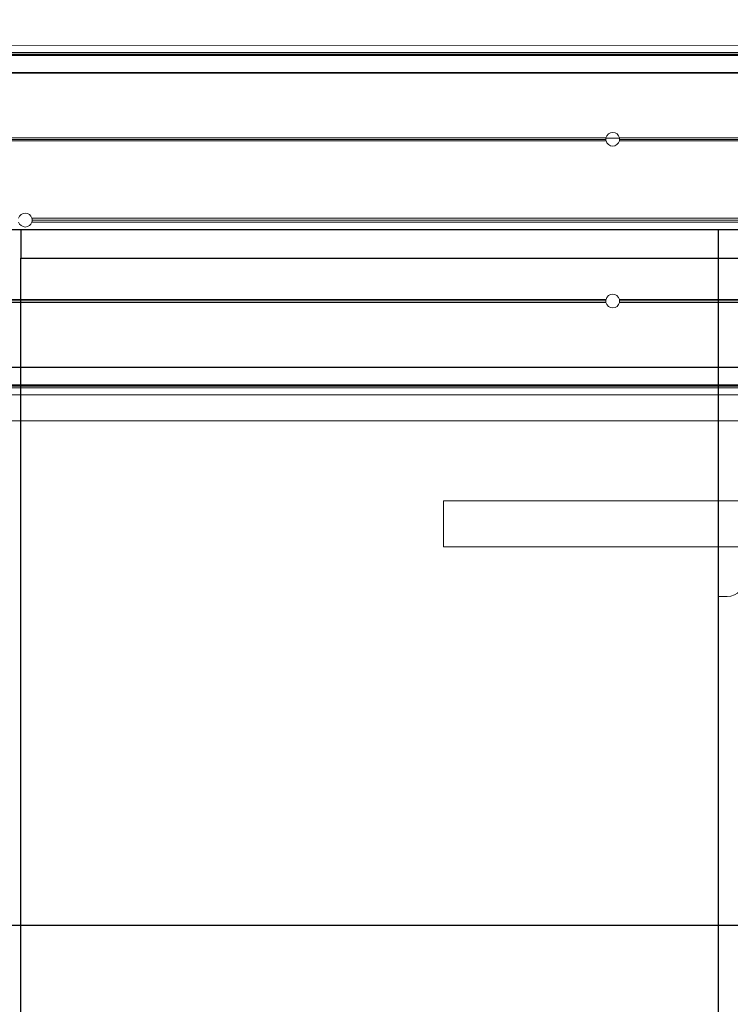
# Model space of a CAD drawing. Header units: feet. Extents: x 0 to 152508, y 0 to 59434.
# Tile 103 of 114: x 152351.877 to 152352.684, y 59421.001 to 59422.118. Entities that reach past the tile are written whole.
import ezdxf

# ---------------------------------------------------------------- set-up
doc = ezdxf.new("R2010")
doc.units = ezdxf.units.FT
doc.header["$LTSCALE"] = 0.1
doc.header["$MEASUREMENT"] = 0
for name, color, linetype, lineweight in [('Bridge plan$0$105523BL701 - SC_Scratch9', 252, 'Continuous', 0), ('Bridge plan$0$BR_P_Rail_Object', 251, 'Continuous', 30), ('Bridge plan$0$DR_P_Underdrain', 252, 'Continuous', 13), ('Bridge plan$0$SC_Scratch7', 252, 'Continuous', 0), ('Bridge plan$0$VG_P_Cells', 252, 'Continuous', 13)]:
    doc.layers.add(name, color=color, linetype=linetype, lineweight=lineweight)
doc.layers.add('Bridge plan$0$SC_Scratch9', color=252, linetype='Continuous', lineweight=0, transparency=0.6)

# ---------------------------------------------------------------- blocks, each defined once
blk = doc.blocks.new('Bridge plan$0$HIGH ST SCREENWALL_13 PANEL PLAN_2')
at = {"layer": 'Bridge plan$0$SC_Scratch7', "lineweight": 0}
for p, q in [((-36.3723122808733, 0.2305910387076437), (-32.38273692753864, 0.2304616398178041)), ((-32.55461195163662, 0.2191470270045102), (-34.31158020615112, 0.2192040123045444)), ((-32.55461192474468, 0.219967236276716), (-34.31155153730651, 0.2200242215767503)), ((-34.31151960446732, 0.2209378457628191), (-32.53898692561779, 0.220880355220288)), ((-34.31145905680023, 0.2226701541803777), (-32.54025560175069, 0.2226127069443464)), ((-32.55461259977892, 0.1991339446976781), (-34.31227972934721, 0.1991909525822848)), ((-32.55461257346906, 0.1999541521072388), (-34.3122510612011, 0.2000111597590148)), ((-33.0520088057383, 0.1241502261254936), (-34.1483618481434, 0.1241857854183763)), ((-33.05185700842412, 0.1258168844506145), (-34.14836179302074, 0.1258524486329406)), ((-33.05192899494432, 0.1254002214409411), (-33.03646569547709, 0.125399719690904)), ((-32.67253141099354, 0.1258045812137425), (-33.03653765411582, 0.1258163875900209)), ((-32.67253146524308, 0.1241379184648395), (-33.03638596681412, 0.1241497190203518)), ((-33.05180075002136, 0.1224835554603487), (-34.14836190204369, 0.1225191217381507)), ((-32.67253151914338, 0.1224712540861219), (-33.03659413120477, 0.1224830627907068)), ((-32.67253436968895, 0.03459602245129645), (-33.7033475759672, 0.03462945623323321)), ((-32.67253450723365, 0.03034684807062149), (-33.70334771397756, 0.03038028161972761)), ((-32.67253443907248, 0.03247143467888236), (-33.70305320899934, 0.03250485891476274)), ((-33.05186306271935, -0.06084940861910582), (-34.14836784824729, -0.06081384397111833)), ((-33.05201475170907, -0.05918274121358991), (-34.14836779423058, -0.05914718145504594)), ((-33.05180658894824, -0.05751608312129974), (-34.14836773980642, -0.05748051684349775)), ((-32.67253735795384, -0.05752838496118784), (-33.03659996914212, -0.05751657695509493)), ((-32.67253746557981, -0.0608617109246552), (-33.03654370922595, -0.06084990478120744)), ((-32.67253741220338, -0.05919504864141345), (-33.03639191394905, -0.05918324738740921)), ((-32.55462341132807, -0.1341987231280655), (-34.31229054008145, -0.1341417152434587)), ((-32.55462343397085, -0.1348867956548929), (-34.31226653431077, -0.1348297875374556)), ((-32.55462406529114, -0.1543439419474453), (-34.31158770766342, -0.1542869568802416)), ((-32.55462408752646, -0.1550320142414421), (-34.31156369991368, -0.1549750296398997)), ((-34.31153182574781, -0.1558886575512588), (-32.53899914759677, -0.1559461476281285)), ((-36.37232513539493, -0.165741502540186), (-32.38274978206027, -0.1658709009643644)), ((-34.31147139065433, -0.1576209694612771), (-32.54026793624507, -0.1576784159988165)), ((-36.37232609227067, -0.1952414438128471), (-32.38275073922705, -0.1953708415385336))]:
    blk.add_line(p, q, dxfattribs=at)
for centre, radius, start, end in [((-33.04419738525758, 0.1242790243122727), 0.007812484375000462, 168.6473907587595, 180.9446345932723), ((-33.04419738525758, 0.1242790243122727), 0.007812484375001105, 180.9446345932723, 193.2865001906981), ((-33.04419738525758, 0.1242790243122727), 0.007812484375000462, 11.34889256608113, 168.6473907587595), ((-33.04419738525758, 0.1242790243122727), 0.007812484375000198, 346.7097831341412, 359.0516487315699), ((-33.04419738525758, 0.1242790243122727), 0.007812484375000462, 359.0516487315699, 11.34889256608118), ((-33.04419738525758, 0.1242790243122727), 0.007812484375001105, 193.2865001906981, 346.7097831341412), ((-33.71086569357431, 0.03250511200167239), 0.007812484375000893, 15.77834138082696, 164.2179419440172), ((-33.71086569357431, 0.03250511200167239), 0.00781248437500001, 359.9981416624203, 15.77834138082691), ((-33.71086569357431, 0.03250511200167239), 0.007812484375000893, 195.7783413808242, 344.2179419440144), ((-33.71086569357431, 0.03250511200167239), 0.00781248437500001, 344.2179419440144, 359.9981416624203), ((-33.04420333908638, -0.0593120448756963), 0.007812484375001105, 13.2865001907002, 166.7097831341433), ((-33.04420333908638, -0.0593120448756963), 0.007812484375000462, 179.0516487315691, 191.3488925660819), ((-33.04420333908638, -0.0593120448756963), 0.007812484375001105, 166.7097831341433, 179.0516487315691), ((-33.04420333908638, -0.0593120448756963), 0.007812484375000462, 191.3488925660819, 348.6473907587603), ((-33.04420333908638, -0.0593120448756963), 0.007812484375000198, 0.9446345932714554, 13.2865001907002), ((-33.04420333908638, -0.0593120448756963), 0.007812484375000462, 348.6473907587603, 0.9446345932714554)]:
    blk.add_arc(centre, radius, start, end, dxfattribs=at)
blk = doc.blocks.new('Bridge plan$0$PARAPET ATTACHMENT_1')
at = {"layer": 'Bridge plan$0$105523BL701 - SC_Scratch9', "flags": 128}
for points in [[(-2.945910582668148, 1.27209481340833), (-2.9941018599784, 0.9313538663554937), (-3.045763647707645, 0.9386604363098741), (-2.9975723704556, 1.27940138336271), (-2.945910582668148, 1.27209481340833)], [(-3.179748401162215, 0.990119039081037), (-3.202912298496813, 0.8263365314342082), (-3.23804520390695, 0.5779260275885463), (-3.228153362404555, 0.5765270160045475)], [(-3.041256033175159, 0.9705319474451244), (-3.179748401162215, 0.990119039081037)], [(-2.989594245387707, 0.9632253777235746), (-2.932432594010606, 0.955140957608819)], [(-3.045763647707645, 0.9386604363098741), (-3.111709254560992, 0.9479871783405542)], [(-2.967717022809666, 0.9276222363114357), (-2.968805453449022, 0.9199263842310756), (-3.071034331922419, 0.9343846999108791), (-3.069944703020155, 0.94208665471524)], [(-2.967717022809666, 0.9276222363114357), (-2.968805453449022, 0.9199263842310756), (-3.071034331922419, 0.9343846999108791), (-3.069944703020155, 0.94208665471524)], [(-3.001564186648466, 0.8785907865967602), (-3.009337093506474, 0.8236317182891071), (-3.014505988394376, 0.8187596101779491), (-3.05627593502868, 0.8246671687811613), (-3.06099888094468, 0.8309382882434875), (-3.05322597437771, 0.8858973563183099)], [(-3.055473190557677, 0.8862151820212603), (-2.998988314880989, 0.8782264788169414)], [(-3.531674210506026, 0.7293210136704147), (-3.190933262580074, 0.6811297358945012), (-3.198239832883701, 0.6294679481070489), (-3.538980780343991, 0.6776592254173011), (-3.531674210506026, 0.7293210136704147)], [(-3.187201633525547, 0.7075145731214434), (-3.179505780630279, 0.7064261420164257), (-3.193964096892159, 0.6041972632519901), (-3.201666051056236, 0.6052868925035)], [(-3.187201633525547, 0.7075145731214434), (-3.179505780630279, 0.7064261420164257), (-3.193964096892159, 0.6041972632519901), (-3.201666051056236, 0.6052868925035)], [(-3.145794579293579, 0.6197584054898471), (-3.137805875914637, 0.6762432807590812)], [(-3.138170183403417, 0.6736674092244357), (-3.083211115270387, 0.6658945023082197), (-3.078339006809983, 0.6607256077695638), (-3.084246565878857, 0.6189556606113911), (-3.090517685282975, 0.6142327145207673), (-3.145476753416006, 0.6220056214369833)]]:
    blk.add_lwpolyline(points, dxfattribs=at)
for points in [[(-2.9941018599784, 0.9313538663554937), (-2.957825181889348, 0.9262232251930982, 0.4219033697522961), (-2.933915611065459, 0.9447027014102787), (-2.932432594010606, 0.955140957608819)], [(-3.097090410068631, 0.9459196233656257), (-3.111709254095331, 0.947987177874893, 0.4114114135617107), (-3.159077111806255, 0.9143141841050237), (-3.204243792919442, 0.595006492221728, -0.3857878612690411), (-3.228153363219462, 0.5765270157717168)], [(-3.048388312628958, 0.895113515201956), (-3.043880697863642, 0.926985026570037, 0.3991896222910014), (-3.065866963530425, 0.9300945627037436), (-3.070374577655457, 0.898223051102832)], [(-3.044759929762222, 0.9207683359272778), (-3.049267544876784, 0.8888968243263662, -0.3991896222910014), (-3.071253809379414, 0.8920063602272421), (-3.066746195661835, 0.9238778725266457)], [(-3.044759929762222, 0.9207683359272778), (-3.049267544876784, 0.8888968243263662, -0.3991896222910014), (-3.071253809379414, 0.8920063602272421), (-3.066746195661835, 0.9238778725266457)], [(-2.981341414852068, 0.885631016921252), (-2.976833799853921, 0.9175025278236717, 0.3991896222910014), (-2.998820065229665, 0.920612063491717), (-3.003327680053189, 0.888740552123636)], [(-2.977713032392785, 0.9112858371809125), (-2.982220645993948, 0.8794143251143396, -0.3991896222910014), (-3.0042069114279, 0.8825238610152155), (-2.999699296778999, 0.9143953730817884)], [(-2.977713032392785, 0.9112858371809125), (-2.982220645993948, 0.8794143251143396, -0.3991896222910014), (-3.0042069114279, 0.8825238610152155), (-2.999699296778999, 0.9143953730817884)], [(-3.145210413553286, 0.6938901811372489), (-3.177081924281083, 0.6983977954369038, 0.3991896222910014), (-3.180191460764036, 0.6764115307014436), (-3.148319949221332, 0.6719039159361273)], [(-3.170865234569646, 0.697518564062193), (-3.138993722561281, 0.6930109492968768, -0.3991896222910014), (-3.142103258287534, 0.6710246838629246), (-3.173974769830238, 0.6755322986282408)], [(-3.170865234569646, 0.697518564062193), (-3.138993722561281, 0.6930109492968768, -0.3991896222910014), (-3.142103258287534, 0.6710246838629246), (-3.173974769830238, 0.6755322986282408)], [(-3.154692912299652, 0.6268432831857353), (-3.186564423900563, 0.6313508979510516, 0.3991896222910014), (-3.189673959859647, 0.6093646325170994), (-3.157802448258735, 0.6048570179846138)], [(-3.180347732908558, 0.6304716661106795), (-3.148476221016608, 0.6259640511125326, -0.3991896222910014), (-3.151585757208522, 0.6039777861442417), (-3.183457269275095, 0.6084854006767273)], [(-3.180347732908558, 0.6304716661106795), (-3.148476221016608, 0.6259640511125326, -0.3991896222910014), (-3.151585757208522, 0.6039777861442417), (-3.183457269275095, 0.6084854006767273)]]:
    blk.add_lwpolyline(points, format="xyb", dxfattribs=at)
at = {"layer": 'Bridge plan$0$105523BL701 - SC_Scratch9'}
for centre, radius, start, end in [((-3.029221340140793, 0.8681699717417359), 0.06061691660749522, 59.89864436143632, 104.0013565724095), ((-3.016697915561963, 0.9567180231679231), 0.07523828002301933, 244.3435501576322, 279.5564507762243), ((-3.127749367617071, 0.646010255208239), 0.06061691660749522, 149.8986443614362, 194.0013565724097), ((-3.216297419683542, 0.6585336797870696), 0.07523828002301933, 334.3435501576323, 9.556450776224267)]:
    blk.add_arc(centre, radius, start, end, dxfattribs=at)
blk = doc.blocks.new('Bridge plan')
at = {"layer": 'Bridge plan$0$BR_P_Rail_Object', "lineweight": -3}
blk.add_line((1828212.789513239, 711623.1422486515), (1828067.901254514, 711623.142248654), dxfattribs=at)
at = {"layer": 'Bridge plan$0$DR_P_Underdrain', "lineweight": -3, "flags": 128}
blk.add_lwpolyline([(1828080.719098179, 711622.3534554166), (1828107.976002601, 711622.3533455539)], dxfattribs=at)
at = {"layer": 'Bridge plan$0$SC_Scratch9', "lineweight": -3, "ltscale": 12, "flags": 128}
blk.add_lwpolyline([(1828090.941986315, 711623.1103747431), (1828091.733652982, 711623.1103715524), (1828091.733653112, 711623.1424824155), (1828090.941986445, 711623.1424856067)], close=True, dxfattribs=at)
at = {"layer": 'Bridge plan$0$VG_P_Cells', "lineweight": -3}
for p, q in [((1828090.941913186, 711604.966831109), (1828090.941986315, 711623.1103747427)), ((1828091.733579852, 711604.9668279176), (1828091.733652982, 711623.1103715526))]:
    blk.add_line(p, q, dxfattribs=at)
at = {"layer": 'Bridge plan$0$VG_P_Cells', "lineweight": -3, "ltscale": 12}
for p, q in [((1828090.941986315, 711623.1103747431), (1828091.733652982, 711623.1103715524)), ((1828091.133961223, 711623.1104446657), (1828091.92562789, 711623.1104446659))]:
    blk.add_line(p, q, dxfattribs=at)
at = {"layer": 'Bridge plan$0$SC_Scratch7', "lineweight": -3, "rotation": 359.9997690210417}
blk.add_blockref('Bridge plan$0$HIGH ST SCREENWALL_13 PANEL PLAN_2', (1828124.657819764, 711623.1207852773), dxfattribs=at)
at = {"layer": 'Bridge plan$0$SC_Scratch9', "lineweight": -3, "rotation": 8.049769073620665}
blk.add_blockref('Bridge plan$0$PARAPET ATTACHMENT_1', (1828095.020720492, 711622.6073896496), dxfattribs=at)
blk = doc.blocks.new('Trellis Base')
blk.add_blockref('Bridge plan', (-1675739.0632623, -652201.2630976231))

msp = doc.modelspace()

# ---------------------------------------------------------------- block references
msp.add_blockref('Trellis Base', (0, 0))

doc.saveas('drawing.dxf')
